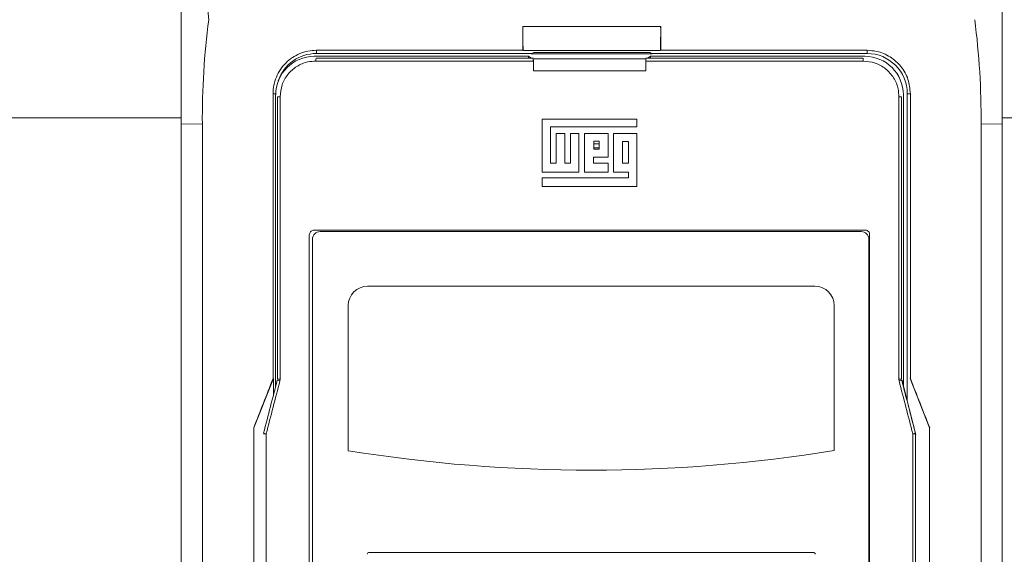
# Model space of a CAD drawing. Header units: inches. Extents: x 2934 to 6866, y 422 to 3136.
# Tile 24 of 84: x 3468 to 3570, y 1856 to 1911. Entities that reach past the tile are written whole.
import ezdxf

# ---------------------------------------------------------------- set-up
doc = ezdxf.new("R2010")
doc.units = ezdxf.units.IN
doc.header["$MEASUREMENT"] = 0
doc.layers.add('PWR_0400HP', color=7, linetype='Continuous')

# ---------------------------------------------------------------- blocks, each defined once
blk = doc.blocks.new('SSW6 S5 FRONT VIEW')
at = {"color": 7, "linetype": 'Continuous', "lineweight": 15}
for p, q in [((57, -74.11), (57, -47.18)), ((142, -74.11), (142, -47.18)), ((106.64, -64.04), (92.37, -64.04)), ((92.37, -66.5), (92.37, -64.04)), ((106.64, -66.5), (106.64, -64.04)), ((92.96, -67.13), (70.78, -67.13)), ((71, -66.51), (71, -66.84)), ((71, -66.84), (93.3, -66.84)), ((92.4, -66.54), (92.37, -66.5)), ((99.5, -66.54), (92.4, -66.54)), ((92.96, -67.13), (92.96, -67.34)), ((92.96, -67.13), (93.27, -67.32)), ((93.25, -66.87), (93.25, -66.84)), ((93.25, -66.87), (105.75, -66.87)), ((93.5, -66.73), (93.3, -66.84)), ((105.5, -66.73), (93.5, -66.73)), ((106.6, -66.54), (99.5, -66.54)), ((105.27, -67.32), (105.58, -67.13)), ((105.7, -66.84), (105.5, -66.73)), ((105.58, -67.34), (105.58, -67.13)), ((127.77, -67.13), (105.58, -67.13)), ((105.7, -66.84), (128, -66.84)), ((105.75, -66.87), (105.75, -66.84)), ((106.6, -66.54), (106.64, -66.5)), ((128, -66.51), (128, -66.84)), ((93.27, -67.32), (93.27, -67.34)), ((93.45, -67.4), (105.1, -67.4)), ((93.46, -67.63), (93.46, -68.62)), ((105.09, -68.62), (105.09, -67.63)), ((105.27, -67.32), (105.27, -67.34)), ((93.46, -68.62), (105.09, -68.62)), ((66.52, -71), (66.52, -100.5)), ((66.52, -71), (66.79, -71)), ((66.78, -71.13), (66.78, -101.33)), ((67.25, -71.31), (66.97, -71.31)), ((66.97, -100.58), (66.97, -71.31)), ((67.25, -71.31), (67.25, -100.58)), ((131.3, -100.58), (131.3, -71.31)), ((131.3, -71.31), (131.58, -71.31)), ((131.58, -71.31), (131.58, -100.58)), ((131.76, -101.18), (131.76, -71.13)), ((132.48, -71), (132.16, -71)), ((132.16, -71), (132.16, -102.75)), ((132.48, -100.5), (132.48, -71)), ((57, -73.51), (-81.35, -73.51)), ((57, -74.11), (59.2, -74.17)), ((57, -205.7), (57, -74.11)), ((59.2, -74.17), (59.2, -202.81)), ((94.36, -73.63), (104.18, -73.63)), ((94.36, -79.14), (94.36, -73.63)), ((104.18, -73.63), (104.18, -74.45)), ((142, -74.11), (139.8, -74.17)), ((139.8, -74.17), (139.8, -202.81)), ((280.35, -73.51), (142, -73.51)), ((142, -205.7), (142, -74.11)), ((104.18, -74.45), (95.24, -74.45)), ((95.24, -74.45), (95.24, -78.18)), ((95.82, -78.18), (95.82, -75.11)), ((95.82, -75.11), (96.72, -75.11)), ((96.72, -75.11), (96.72, -78.18)), ((97.3, -78.18), (97.3, -75.11)), ((97.3, -75.11), (98.18, -75.11)), ((98.18, -75.11), (98.18, -79.14)), ((98.75, -79.14), (98.75, -75.11)), ((98.75, -75.11), (101.22, -75.11)), ((101.22, -75.11), (101.22, -77.58)), ((101.74, -79.14), (101.74, -75.11)), ((101.74, -75.11), (104.18, -75.11)), ((104.18, -75.11), (104.18, -80.62)), ((99.71, -76.73), (99.71, -75.93)), ((99.71, -75.93), (100.26, -75.93)), ((100.26, -76.18), (99.71, -76.18)), ((100.26, -75.93), (100.26, -76.73)), ((102.67, -75.96), (103.31, -75.96)), ((102.67, -78.18), (102.67, -75.96)), ((103.31, -75.96), (103.31, -78.18)), ((100.26, -76.6), (99.71, -76.6)), ((100.26, -76.73), (99.71, -76.73)), ((95.24, -78.18), (95.82, -78.18)), ((96.72, -78.18), (97.3, -78.18)), ((101.22, -77.58), (99.69, -77.58)), ((99.69, -77.58), (99.69, -78.21)), ((99.69, -78.21), (101.22, -78.21)), ((101.22, -78.21), (101.22, -79.14)), ((103.31, -78.18), (102.67, -78.18)), ((98.18, -79.14), (94.36, -79.14)), ((101.22, -79.14), (98.75, -79.14)), ((103.31, -79.14), (101.74, -79.14)), ((103.31, -79.72), (103.31, -79.14)), ((94.36, -79.72), (103.31, -79.72)), ((94.36, -80.62), (94.36, -79.72)), ((104.18, -80.62), (94.36, -80.62)), ((70.77, -85.12), (127.77, -85.12)), ((127.39, -85.28), (71.39, -85.28)), ((70.27, -176.62), (70.27, -85.62)), ((70.59, -86.08), (70.59, -132.92)), ((128.19, -86.08), (128.19, -132.92)), ((128.27, -85.62), (128.27, -176.62)), ((122.6, -90.94), (76.3, -90.94)), ((74.3, -92.94), (74.3, -107.97)), ((124.6, -107.95), (124.6, -92.94)), ((66.56, -100.5), (64.52, -105.6)), ((66.52, -100.5), (66.56, -100.5)), ((66.56, -100.5), (66.56, -102.22)), ((67.25, -100.58), (66.97, -100.58)), ((67.23, -100.73), (67.25, -100.58)), ((131.3, -100.58), (131.32, -100.73)), ((131.3, -100.58), (131.58, -100.58)), ((131.63, -100.66), (131.59, -100.66)), ((131.72, -101.01), (131.63, -100.66)), ((132.45, -100.5), (132.48, -100.5)), ((134.48, -105.6), (132.45, -100.5)), ((133.06, -106.32), (131.72, -101.01)), ((131.72, -101.01), (131.72, -101.01)), ((65.34, -103.5), (65.34, -103.54)), ((133.66, -103.54), (133.66, -103.5)), ((65.07, -104.21), (65.07, -104.23)), ((133.94, -104.21), (133.94, -104.23)), ((64.52, -105.6), (64.52, -122.6)), ((64.52, -105.6), (64.52, -105.6)), ((64.52, -105.6), (64.52, -105.6)), ((134.48, -105.6), (134.48, -122.6)), ((134.48, -105.6), (134.48, -105.6)), ((134.48, -105.6), (134.48, -105.6)), ((65.81, -106.24), (65.53, -106.24)), ((65.81, -106.24), (65.81, -122.01)), ((132.74, -122.01), (132.74, -106.24)), ((132.74, -106.24), (133.02, -106.24)), ((133.02, -106.24), (133.02, -122.01)), ((122.43, -118.5), (76.47, -118.5))]:
    blk.add_line(p, q, dxfattribs=at)
for centre, radius, start, end in [((142.08, -64.65), 49.71, 179.2963, 182.1778), ((56.88, -64.65), 49.76, 357.8237, 0.7022), ((71, -71), 4.16, 90, 161.1753), ((128, -71), 4.16, 0, 90), ((72.42, -67.55), 1.47, 171.0319, 182.7572), ((126.13, -67.55), 1.47, 357.2383, 8.9726), ((71.39, -86.08), 0.8, 90, 180), ((127.39, -86.08), 0.8, 0, 90), ((76.3, -92.94), 2, 90, 180), ((122.6, -92.94), 2, 0, 90), ((68.35, -96.12), 4.75, 252.9518, 256.3554), ((130.2, -96.12), 4.74, 283.6416, 287.0497), ((66.88, -101.83), 4.53, 252.8302, 256.3901), ((131.67, -101.82), 4.54, 283.6119, 287.1646), ((99.39, 46.91), 156.9, 260.801, 279.246), ((76.47, -118.7), 0.2, 90, 180), ((122.43, -118.7), 0.2, 0, 90)]:
    blk.add_arc(centre, radius, start, end, dxfattribs=at)
for centre, major_axis, ratio, start_param, end_param in [((70.79, -71.13), (-2.36, 3.23), 0.999107, 5.652127, 7.222072), ((99.5, -76.01), (545, 0), 0.017455, 1.583886, 1.623114), ((99.5, -76.01), (542.54, 0), 0.017455, 1.570796, 1.583886), ((99.5, -76.01), (542.54, 0), 0.017455, 1.557706, 1.570796), ((99.5, -76.01), (545, 0), 0.017455, 1.518479, 1.557706), ((127.76, -71.13), (2.36, 3.23), 0.999107, 5.344299, 6.914244), ((99.27, -56.07), (522.15, 0), 0.022157, 4.658126, 4.701249), ((99.27, -55.77), (521.85, 0), 0.022169, 4.658126, 4.701204), ((99.27, -56.07), (522.15, 0), 0.022157, 4.723529, 4.766652), ((99.27, -55.77), (521.85, 0), 0.022169, 4.723574, 4.766652), ((99.5, -40.62), (544.94, 1389.75), 0.005932, 1.616225, 1.619898), ((98.98, 68.86), (521.73, 2030.71), 0.005343, 4.627468, 4.630188), ((99.27, 68.79), (522.03, 2030.71), 0.005346, 4.627469, 4.630189), ((99.27, 68.79), (-522.03, 2030.71), 0.005346, 1.652996, 1.655716), ((99.56, 68.86), (-521.73, 2030.71), 0.005343, 1.652998, 1.655718), ((99.5, -40.62), (-544.94, 1389.75), 0.005932, 4.663287, 4.666961)]:
    blk.add_ellipse(centre, major_axis=major_axis, ratio=ratio, start_param=start_param, end_param=end_param, dxfattribs=at)
for points, knots in [([(59.86, -63.34), (59.74, -61.63), (59.64, -59.99), (59.45, -56.81), (59.37, -55.29), (59.23, -52.4), (59.17, -51.04), (59.09, -48.49), (59.06, -47.31), (59.05, -46.23)], [0, 0, 0, 0, 0.25, 0.25, 0.5, 0.5, 0.75, 0.75, 1, 1, 1, 1]), ([(59.2, -74.17), (59.18, -72.36), (59.23, -70.55), (59.45, -66.93), (59.63, -65.13), (59.86, -63.34)], [0, 0, 0, 0, 0.5, 0.5, 1, 1, 1, 1]), ([(139.8, -74.17), (139.82, -72.36), (139.77, -70.55), (139.55, -66.93), (139.38, -65.13), (139.14, -63.34)], [0, 0, 0, 0, 0.5, 0.5, 1, 1, 1, 1]), ([(71, -66.51), (70.71, -66.51), (70.42, -66.54), (69.84, -66.66), (69.56, -66.74), (69.02, -66.97), (68.76, -67.1), (68.27, -67.43), (68.04, -67.62), (67.63, -68.03), (67.44, -68.26), (67.11, -68.75), (66.97, -69.01), (66.75, -69.55), (66.66, -69.83), (66.55, -70.41), (66.52, -70.7), (66.52, -71)], [0, 0, 0, 0, 0.125, 0.125, 0.25, 0.25, 0.375, 0.375, 0.5, 0.5, 0.625, 0.625, 0.75, 0.75, 0.875, 0.875, 1, 1, 1, 1]), ([(132.48, -71), (132.43, -70.49), (132.34, -69.49), (131.56, -68.14), (130.43, -67.13), (129.17, -66.59), (128.33, -66.53), (128, -66.51)], [0, 0, 0, 0, 0.214383, 0.428759, 0.643324, 0.858233, 1, 1, 1, 1]), ([(70.95, -67.62), (70.68, -67.64), (69.98, -67.68), (68.94, -68.13), (68.01, -68.96), (67.37, -70.07), (67.29, -70.9), (67.25, -71.31)], [0, 0, 0, 0, 0.144103, 0.358619, 0.572525, 0.786274, 1, 1, 1, 1]), ([(93.44, -67.34), (93.44, -67.34), (93.44, -67.35), (93.45, -67.4), (93.45, -67.48), (93.46, -67.56), (93.46, -67.62), (93.46, -67.63)], [0, 0, 0, 0, 0.218611, 0.437258, 0.655533, 0.873163, 1, 1, 1, 1]), ([(105.09, -67.63), (105.09, -67.6), (105.09, -67.53), (105.09, -67.44), (105.1, -67.38), (105.11, -67.34), (105.11, -67.34), (105.11, -67.34)], [0, 0, 0, 0, 0.216909, 0.433789, 0.651027, 0.868899, 1, 1, 1, 1]), ([(131.3, -71.31), (131.28, -71.04), (131.24, -70.36), (130.8, -69.32), (129.96, -68.38), (128.85, -67.74), (128.01, -67.66), (127.59, -67.62)], [0, 0, 0, 0, 0.139839, 0.354082, 0.569064, 0.784527, 1, 1, 1, 1]), ([(70.27, -85.62), (70.27, -85.62), (70.27, -85.56), (70.3, -85.45), (70.38, -85.3), (70.51, -85.19), (70.65, -85.13), (70.74, -85.12), (70.77, -85.12)], [0, 0, 0, 0, 0.007716, 0.221939, 0.436161, 0.650595, 0.865335, 1, 1, 1, 1]), ([(127.77, -85.12), (127.83, -85.13), (127.94, -85.14), (128.09, -85.22), (128.21, -85.35), (128.27, -85.49), (128.27, -85.58), (128.27, -85.62)], [0, 0, 0, 0, 0.215109, 0.430219, 0.645163, 0.859816, 1, 1, 1, 1])]:
    blk.add_open_spline(points, degree=3, knots=knots, dxfattribs=at)

msp = doc.modelspace()

# ---------------------------------------------------------------- block references
at = {"layer": 'PWR_0400HP'}
msp.add_blockref('SSW6 S5 FRONT VIEW', (3427.56, 1974.56), dxfattribs=at)

doc.saveas('drawing.dxf')
